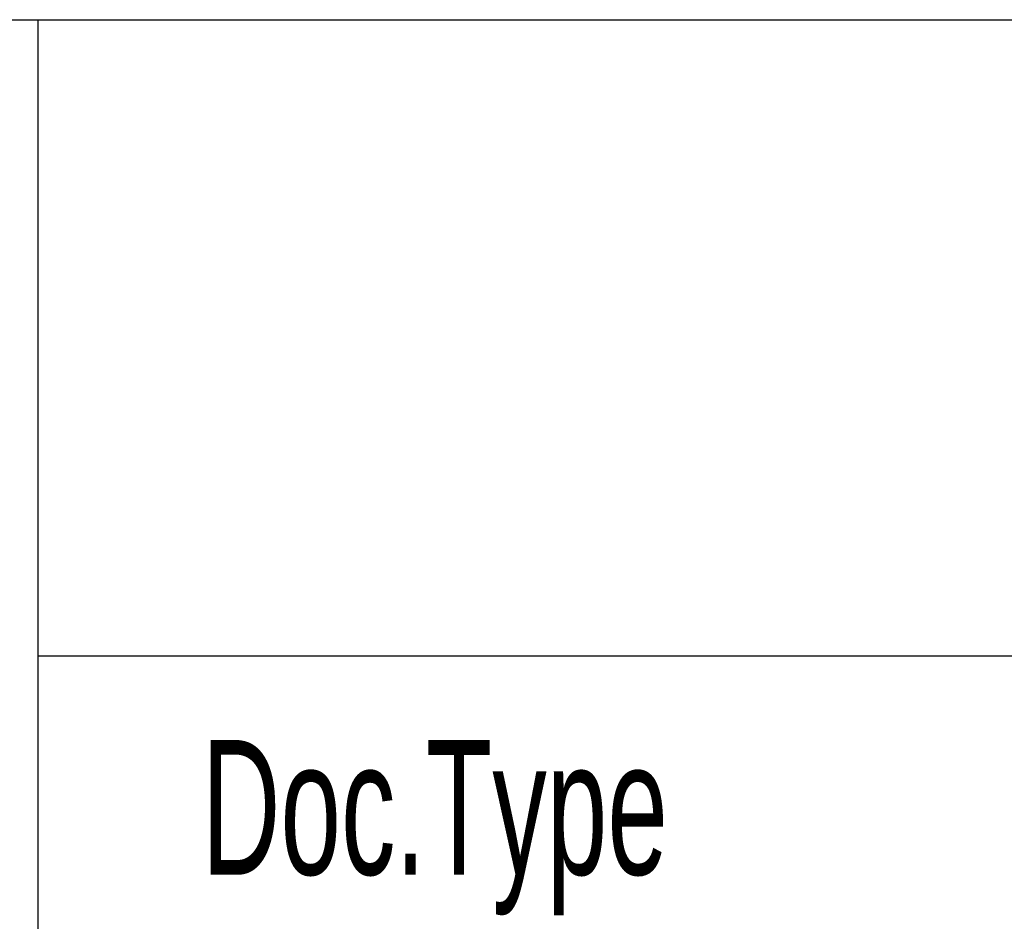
# Model space of a CAD drawing. Header units: millimetres. Extents: x 0 to 594, y 0 to 420.
# Tile 30 of 61: x 477 to 490, y 19 to 31. Entities that reach past the tile are written whole.
import ezdxf

# ---------------------------------------------------------------- set-up
doc = ezdxf.new("R2010")
doc.units = ezdxf.units.MM
doc.layers.add('FORMAT', color=7, linetype='Continuous')
doc.styles.add('SLDTEXTSTYLE1', font='TXT', dxfattribs={"width": 0.605})

msp = doc.modelspace()

# ---------------------------------------------------------------- linework, layer by layer
at = {"layer": 'FORMAT'}
for p, q in [((443.6, 31.25), (477.4, 31.25)), ((477.4, 18.5), (477.4, 31.25)), ((477.4, 31.25), (584, 31.25)), ((477.4, 22.75), (584, 22.75))]:
    msp.add_line(p, q, dxfattribs=at)

# ---------------------------------------------------------------- texts
at = {"layer": 'FORMAT', "insert": (479.586, 21.626), "char_height": 1.8, "attachment_point": 1, "style": 'SLDTEXTSTYLE1'}
msp.add_mtext('Doc.Type', dxfattribs=at)

doc.saveas('drawing.dxf')
